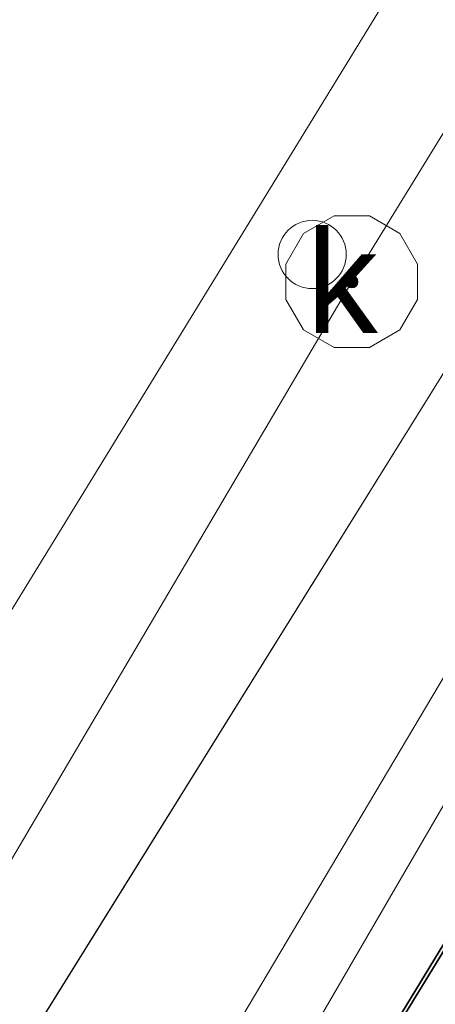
# Model space of a CAD drawing. Header units: millimetres. Extents: x 6505374 to 6517269, y 5595210 to 5612711.
# Tile 150 of 256: x 6513735 to 6513738, y 5608932 to 5608939. Entities that reach past the tile are written whole.
import ezdxf
from ezdxf.enums import TextEntityAlignment as Align

# ---------------------------------------------------------------- set-up
doc = ezdxf.new("R2010")
doc.units = ezdxf.units.MM
for name, pattern in [('EGBK02', [4, 1.5, -0.5, 1.5, -0.5]), ('EGBU01', [2, 0.5, -0.5, 0.5, -0.5]), ('OTKJ_A05', [2, 1.5, -0.5])]:
    doc.linetypes.add(name, pattern=pattern)
for name, color, linetype, lineweight in [('Działki', 18, 'Continuous', 0), ('Komunikacja (linie)', 18, 'Continuous', 0), ('Komunikacja (obszary)', 18, 'Continuous', 0), ('Ogrodzenia', 18, 'Continuous', 0), ('Przewody elektroenergetyczne', 1, 'Continuous', 0), ('Punkty o określonej wysokości', 1, 'Continuous', 0), ('Urządzenia towarzyszące (punkty)', 18, 'Continuous', 0)]:
    doc.layers.add(name, color=color, linetype=linetype, lineweight=lineweight)
for name, color, linetype, lineweight, true_color in [('Kontury klasyfikacyjne', 82, 'Continuous', 0, 0x24bc24), ('Przewody kanalizacyjne', 36, 'Continuous', 0, 0x803300), ('Urządzenia związane z siecią (obszary)', 36, 'Continuous', 0, 0x803300), ('Użytki gruntowe', 96, 'Continuous', 0, 0x008000)]:
    doc.layers.add(name, color=color, linetype=linetype, lineweight=lineweight, true_color=true_color)
doc.styles.add('DOMYSLNA_CZCIONKA', font='arial.ttf')

# ---------------------------------------------------------------- blocks, each defined once
blk = doc.blocks.new('SUPW_PO05')
at = {"color": 18, "linetype": 'Continuous', "lineweight": 18, "true_color": 0x0a0909}
blk.add_circle((0, 0), 0.5, dxfattribs=at)
blk = doc.blocks.new('SUPS01_03')
at = {"lineweight": 18, "true_color": 0xff0000}
h = blk.add_hatch(color=1, dxfattribs=at)
h.dxf.hatch_style = 1
h.paths.add_polyline_path([(0.09, 0, 1), (-0.09, 0, 1)])
at = {"color": 18, "lineweight": 18, "true_color": 0x0a0909}
blk.add_circle((0, 0), 0.09, dxfattribs=at)

msp = doc.modelspace()

# ---------------------------------------------------------------- linework, layer by layer
at = {"layer": 'Działki', "color": 18, "linetype": 'Continuous', "lineweight": 25, "true_color": 0x000000, "flags": 128}
msp.add_lwpolyline([(6513728.405, 5608916.3594), (6513755.1102, 5608899.2949), (6513783.3817, 5608852.6783), (6513791.8663, 5608829.6222), (6513820.0039, 5608848.1162), (6513791.39, 5608894.48), (6513778.37, 5608912.46), (6513771.44, 5608922.03), (6513760.23, 5608931.63), (6513768.11, 5608939.93), (6513784.59, 5608952.83), (6513764.5392, 5608969.4834), (6513755.4757, 5608960.496), (6513728.405, 5608916.3594)], close=True, dxfattribs=at)
msp.add_lwpolyline([(6513622.9656, 5608809.8316), (6513664.703, 5608840.3867), (6513689.38, 5608863.33), (6513691.94, 5608866.97), (6513698.77, 5608874.88), (6513709.41, 5608888.11), (6513723.5081, 5608910.2019), (6513728.405, 5608916.3594), (6513755.4757, 5608960.496), (6513752.5799, 5608969.0493), (6513746.0475, 5608963.7667), (6513741.0079, 5608954.6266), (6513725.451, 5608927.7842), (6513720.2949, 5608919.1763), (6513708.89, 5608894.18), (6513700.3362, 5608888.8574), (6513675.328, 5608862.569), (6513647.4649, 5608839.5014), (6513645.2696, 5608838.0314), (6513628.9908, 5608826.034)], dxfattribs=at)
at = {"layer": 'Komunikacja (linie)', "color": 18, "linetype": 'Continuous', "lineweight": 18, "true_color": 0x000000, "flags": 128}
msp.add_lwpolyline([(6513524.2128, 5608738.5505), (6513532.19, 5608743.9), (6513550.33, 5608755.9), (6513559.4, 5608762.49), (6513572.35, 5608772.18), (6513588.76, 5608784.7), (6513601.3402, 5608794.5359), (6513605.95, 5608798.14), (6513617.7, 5608808.92), (6513643.89, 5608829.06), (6513662.29, 5608843.53), (6513678.92, 5608857.43), (6513690.43, 5608867.82), (6513708.5, 5608888.72), (6513716.31, 5608901.39), (6513752.19, 5608959.04), (6513754.76, 5608962.59), (6513759.04, 5608966.97), (6513775.6, 5608983.38)], dxfattribs=at)
at = {"layer": 'Komunikacja (obszary)', "color": 18, "linetype": 'OTKJ_A05', "lineweight": 18, "true_color": 0x000000, "flags": 128}
msp.add_lwpolyline([(6513380.66, 5608706.23), (6513386.09, 5608700.49), (6513416.6, 5608701.99), (6513421.58, 5608702.29), (6513423.62, 5608702.5), (6513444.65, 5608706.77), (6513463.87, 5608711.04), (6513464.51, 5608709.41), (6513465.2815, 5608709.3761), (6513465.6281, 5608707.7724), (6513468.9345, 5608685.0408), (6513473.0317, 5608658.9962), (6513477.1661, 5608636.3056), (6513480.0248, 5608618.9814), (6513493.2773, 5608531.4461), (6513493.9187, 5608527.5723), (6513497.4307, 5608506.4932), (6513500.2177, 5608491.0132), (6513502.2192, 5608480.423), (6513510.0473, 5608450.9669), (6513511.3653, 5608444.3199), (6513514.5829, 5608430.1573), (6513517.03, 5608417.07), (6513520.47, 5608418.05), (6513517.6232, 5608428.9159), (6513511.992, 5608452.5874), (6513509.9212, 5608461.7), (6513503.714, 5608485.9715), (6513501.4844, 5608498.7659), (6513498.8749, 5608512.5484), (6513496.493, 5608527.3128), (6513482.5735, 5608618.9125), (6513477.4072, 5608649.2213), (6513471.2421, 5608687.7961), (6513468.1079, 5608709.4256), (6513468.51, 5608710.55), (6513468.77, 5608711.83), (6513469.18, 5608712.44), (6513469.78, 5608712.72), (6513477.14, 5608714.88), (6513488.92, 5608718.62), (6513504.11, 5608724.76), (6513515.37, 5608730.62), (6513523.9194, 5608738.2874), (6513532.1945, 5608743.9045), (6513550.33, 5608755.9), (6513559.4, 5608762.49), (6513572.35, 5608772.18), (6513588.76, 5608784.7), (6513601.3402, 5608794.5359), (6513605.95, 5608798.14), (6513617.6991, 5608808.9199), (6513643.8904, 5608829.0575), (6513662.2949, 5608843.5287), (6513678.9181, 5608857.4342), (6513690.4256, 5608867.822), (6513708.4967, 5608888.7154), (6513716.3073, 5608901.3931), (6513752.1936, 5608959.0378), (6513754.7602, 5608962.587), (6513759.0405, 5608966.9701), (6513775.5974, 5608983.3805), (6513772.032, 5608985.9588), (6513755.151, 5608969.7828), (6513747.7496, 5608962.449), (6513735.82, 5608943.739), (6513731.211, 5608936.031), (6513712.823, 5608903.9129), (6513704.6434, 5608891.7488), (6513686.212, 5608870.8691), (6513676.3504, 5608861.3801), (6513648.0058, 5608838.5161), (6513614.6176, 5608813.1085), (6513601.92, 5608803.07), (6513601.7088, 5608802.9074), (6513585.1, 5608790.12), (6513568.49, 5608777.51), (6513555.85, 5608767.95), (6513546.8457, 5608761.1785), (6513529.2314, 5608747.9321), (6513520.4427, 5608742.3219), (6513511.99, 5608736.34), (6513501.66, 5608730.4), (6513486.92, 5608725.27), (6513475.24, 5608721.37), (6513465.63, 5608718.18), (6513461.67, 5608717.24), (6513443.24, 5608712.94), (6513424.84, 5608708.5), (6513404.31, 5608706.99), (6513380.66, 5608706.23)], close=True, dxfattribs=at)
at = {"layer": 'Komunikacja (obszary)', "color": 7, "linetype": 'Continuous', "lineweight": 18, "true_color": 0xffffff, "flags": 128}
msp.add_lwpolyline([(6513643.8904, 5608829.0575), (6513662.2949, 5608843.5287), (6513678.9181, 5608857.4342), (6513690.4256, 5608867.822), (6513708.4967, 5608888.7154), (6513716.3073, 5608901.3931), (6513752.1936, 5608959.0378), (6513754.7602, 5608962.587), (6513759.0405, 5608966.9701), (6513775.5974, 5608983.3805), (6513772.032, 5608985.9588), (6513755.151, 5608969.7828), (6513747.7496, 5608962.449), (6513735.82, 5608943.739), (6513731.211, 5608936.031), (6513712.823, 5608903.9129), (6513704.6434, 5608891.7488), (6513686.212, 5608870.8691), (6513676.3504, 5608861.3801), (6513648.0058, 5608838.5161), (6513614.6176, 5608813.1085)], dxfattribs=at)
at = {"layer": 'Kontury klasyfikacyjne', "color": 82, "linetype": 'EGBK02', "lineweight": 18, "true_color": 0x24bc24, "flags": 128}
msp.add_lwpolyline([(6513728.405, 5608916.3594), (6513723.5081, 5608910.2019), (6513709.41, 5608888.11), (6513698.77, 5608874.88), (6513691.94, 5608866.97), (6513701.66, 5608855.12), (6513711.09, 5608862.28), (6513725.71, 5608873.69), (6513730.72, 5608881.73), (6513735.09, 5608888.74), (6513750.3861, 5608871.9768), (6513754.2898, 5608864.4053), (6513754.6305, 5608864.5909), (6513758.29, 5608866.39), (6513764.2611, 5608870.1252), (6513765.8955, 5608871.0466), (6513767.47, 5608868.0535), (6513769.5878, 5608869.1696), (6513767.9795, 5608872.2214), (6513770.6156, 5608873.7282), (6513781.3696, 5608855.996), (6513804.0886, 5608874.3155), (6513799.5138, 5608896.1205), (6513791.39, 5608894.48), (6513778.37, 5608912.46), (6513771.44, 5608922.03), (6513760.23, 5608931.63), (6513768.11, 5608939.93), (6513784.59, 5608952.83), (6513787.1572, 5608956.3216), (6513786.6551, 5608977.8483), (6513780.1034, 5608981.7791), (6513777.2285, 5608982.0857), (6513764.5392, 5608969.4834), (6513755.4757, 5608960.496), (6513745.6118, 5608944.4136), (6513728.405, 5608916.3594)], close=True, dxfattribs=at)
at = {"layer": 'Kontury klasyfikacyjne', "color": 7, "linetype": 'Continuous', "lineweight": 18, "true_color": 0xffffff, "flags": 128}
msp.add_lwpolyline([(6513745.6118, 5608944.4136), (6513728.405, 5608916.3594), (6513728.405, 5608916.3594), (6513723.5081, 5608910.2019), (6513709.41, 5608888.11), (6513698.77, 5608874.88), (6513691.94, 5608866.97), (6513701.66, 5608855.12), (6513711.09, 5608862.28), (6513725.71, 5608873.69), (6513730.72, 5608881.73), (6513735.09, 5608888.74), (6513750.3861, 5608871.9768)], dxfattribs=at)
at = {"layer": 'Ogrodzenia', "color": 18, "linetype": 'Continuous', "lineweight": 35, "true_color": 0x000000, "flags": 128}
msp.add_lwpolyline([(6513728.2, 5608915.97), (6513746.54, 5608946.07), (6513752.66, 5608956.97), (6513765.27, 5608969.32)], dxfattribs=at)
at = {"layer": 'Przewody elektroenergetyczne', "color": 1, "linetype": 'Continuous', "lineweight": 18, "true_color": 0xff0000, "flags": 128}
msp.add_lwpolyline([(6513750.16, 5608953.97), (6513730.36, 5608919.94), (6513728.71, 5608919.69), (6513727.18, 5608920.36), (6513723.3, 5608922.8), (6513722.44, 5608922.71), (6513721.95, 5608922.24), (6513707.35, 5608897.76), (6513704.15, 5608892.88), (6513703.15, 5608892.46), (6513701.99, 5608892.78), (6513694.0948, 5608902.829), (6513692.4176, 5608904.0506), (6513689.7189, 5608901.8996)], dxfattribs=at)
at = {"layer": 'Przewody kanalizacyjne', "color": 36, "linetype": 'Continuous', "lineweight": 18, "true_color": 0x803300, "flags": 128}
for points in [[(6513502.48, 5608727.27), (6513519.58, 5608737.33), (6513541.65, 5608752.09), (6513559.46, 5608765.12), (6513594.16, 5608791.96), (6513621.58, 5608813.06), (6513655.43, 5608840.86), (6513686.09, 5608867.15), (6513698.3, 5608880.56), (6513722.77, 5608914.85), (6513752.58, 5608963.42), (6513780.28, 5608989.38), (6513816.35, 5609027.91), (6513853.06, 5609068.02), (6513886.07, 5609104.94)], [(6513655.74, 5608839.09), (6513686.81, 5608866.25), (6513699.12, 5608879.71), (6513707.59, 5608891.31), (6513714.09, 5608900.55), (6513723.48, 5608913.28), (6513726.62, 5608918.75), (6513737.36, 5608936.96), (6513753.44, 5608963.09)], [(6513751.3756, 5608957.2443), (6513750.6519, 5608955.78), (6513740.5536, 5608938.3099), (6513732.5927, 5608924.896), (6513709.0804, 5608889.0974), (6513706.9137, 5608886.0706), (6513699.0494, 5608877.2487), (6513689.052, 5608864.8614), (6513681.0407, 5608855.3521), (6513673.8036, 5608849.9832), (6513654.2801, 5608834.701), (6513653.7247, 5608834.1877)]]:
    msp.add_lwpolyline(points, dxfattribs=at)
at = {"layer": 'Urządzenia związane z siecią (obszary)', "color": 36, "linetype": 'Continuous', "lineweight": 18, "true_color": 0x803300, "flags": 128}
msp.add_lwpolyline([(6513737.4894, 5608936.477), (6513737.7136, 5608936.6064), (6513737.843, 5608936.8306), (6513737.843, 5608937.0894), (6513737.7136, 5608937.3136), (6513737.4894, 5608937.443), (6513737.2306, 5608937.443), (6513737.0064, 5608937.3136), (6513736.877, 5608937.0894), (6513736.877, 5608936.8306), (6513737.0064, 5608936.6064), (6513737.2306, 5608936.477), (6513737.4894, 5608936.477)], close=True, dxfattribs=at)
at = {"layer": 'Użytki gruntowe', "color": 96, "linetype": 'EGBU01', "lineweight": 18, "true_color": 0x008000, "flags": 128}
for points in [[(6514018.346, 5608437.7503), (6513994.1752, 5608436.1452), (6513968.8582, 5608431.9835), (6513947.4182, 5608428.1456), (6513922.0751, 5608424.2842), (6513899.4121, 5608419.8087), (6513877.3659, 5608416.026), (6513875.3605, 5608415.6821), (6513873.2729, 5608415.3298), (6513852.6354, 5608411.8054), (6513848.2625, 5608410.9811), (6513830.6935, 5608408.0585), (6513829.38, 5608407.84), (6513825.94, 5608407.17), (6513806.5888, 5608403.3929), (6513787.1025, 5608399.8545), (6513765.3417, 5608396.308), (6513757.5419, 5608434.3528), (6513754.5344, 5608433.9571), (6513762.6068, 5608395.8365), (6513744.8254, 5608392.7969), (6513732.0216, 5608390.2283), (6513728.4287, 5608389.5042), (6513718.8357, 5608387.8651), (6513696.39, 5608384.03), (6513668.15, 5608379.13), (6513648.46, 5608375.59), (6513640.95, 5608374.29), (6513635.1254, 5608372.8464), (6513619.1817, 5608369.9841), (6513613.609, 5608371.5349), (6513580.0835, 5608380.6479), (6513552.3615, 5608388.8159), (6513525.84, 5608397.69), (6513519.67, 5608426.09), (6513519.1173, 5608428.1639), (6513507.3066, 5608472.4788), (6513505.47, 5608479.37), (6513505.13, 5608480.66), (6513503.99, 5608486.42), (6513497.9993, 5608523.4923), (6513494.07, 5608523.34), (6513497.7912, 5608499.7396), (6513500.91, 5608479.96), (6513502.8991, 5608472.4898), (6513509.95, 5608446.01), (6513513.88, 5608431.27), (6513518.5, 5608400.24), (6513517.41, 5608400.6), (6513513.89, 5608401.76), (6513492.3, 5608408.18), (6513485.4188, 5608410.2229), (6513459.5792, 5608417.8941), (6513432.87, 5608425.55), (6513425.2, 5608427.78), (6513406.87, 5608433.38), (6513384.7202, 5608440.1881), (6513378.7428, 5608465.8393), (6513374.2674, 5608484.3671), (6513369.7166, 5608503.207), (6513365.8622, 5608518.6405), (6513360.4833, 5608540.1784), (6513360.0052, 5608540.0319), (6513364.3904, 5608519.4121), (6513368.5555, 5608499.8275), (6513372.163, 5608483.9751), (6513374.5344, 5608473.5543), (6513381.8518, 5608441.4001), (6513363.9139, 5608446.6736), (6513335.5713, 5608457.198), (6513325.4858, 5608460.8407), (6513321.5565, 5608463.1219), (6513312.5918, 5608470.6748), (6513289.1368, 5608497.6919), (6513301.9632, 5608517.3326), (6513305.0297, 5608526.5284), (6513305.3948, 5608528.784), (6513310.5348, 5608560.5432), (6513310.7643, 5608568.1467), (6513310.6455, 5608602.1109), (6513311.1229, 5608610.2331), (6513311.1096, 5608630.4177), (6513311.3345, 5608637.6009), (6513312.0018, 5608658.9091), (6513314.5117, 5608669.0781), (6513318.934, 5608676.146), (6513323.2459, 5608679.6575), (6513328.3228, 5608681.6474), (6513346.6461, 5608688.2469), (6513362.735, 5608694.0453), (6513386.2616, 5608699.5171), (6513394.3831, 5608699.8907), (6513404.2634, 5608700.3144), (6513422.98, 5608701.38), (6513447.2381, 5608706.0114), (6513465.72, 5608709.54), (6513467.74, 5608692.38), (6513468.54, 5608683.0401), (6513469.03, 5608677.32), (6513471.5, 5608662.9), (6513472.0862, 5608659.4785), (6513474.1095, 5608647.668), (6513476.84, 5608631.73), (6513480.4484, 5608609.3259), (6513484.31, 5608585.35), (6513493.45, 5608527.29), (6513497.5662, 5608527.2006), (6513481.0259, 5608630.8223), (6513476.8053, 5608657.5426), (6513475.5017, 5608665.7956), (6513474.9831, 5608669.0785), (6513473.7254, 5608676.9547), (6513468.7513, 5608710.374), (6513481.4615, 5608714.1749), (6513491.9998, 5608717.3249), (6513507.0021, 5608724.1256), (6513514.5872, 5608728.9587), (6513534.1123, 5608741.3998), (6513565.7808, 5608762.9586), (6513594.6597, 5608786.9092), (6513604.3025, 5608794.8977), (6513622.9656, 5608809.8316), (6513664.703, 5608840.3867), (6513689.38, 5608863.33), (6513691.94, 5608866.97), (6513698.77, 5608874.88), (6513709.41, 5608888.11), (6513723.5081, 5608910.2019), (6513728.405, 5608916.3594), (6513745.6118, 5608944.4136), (6513755.4757, 5608960.496), (6513764.5392, 5608969.4834), (6513777.2285, 5608982.0857), (6513780.1034, 5608981.7791), (6513786.6551, 5608977.8483), (6513800.47, 5608969.56), (6513826.2946, 5608952.7795), (6513828.71, 5608951.21), (6513831.64, 5608949.31), (6513834.1, 5608947.72), (6513846.72, 5608939.05), (6513865.9, 5608919.21), (6513894.65, 5608884.75), (6513916.95, 5608858.11), (6513927.46, 5608845.65), (6513939.13, 5608832.1), (6513941.31, 5608829.33), (6513953.42, 5608812.79), (6513962.5459, 5608797.9265), (6513962.5898, 5608797.855), (6513973.4599, 5608780.1505), (6513975.7359, 5608774.8451), (6513980.781, 5608763.0841), (6513991.4714, 5608739.2324), (6513992.3146, 5608737.0812), (6513998.1517, 5608715.6974), (6514000.0491, 5608708.7463), (6513999.5728, 5608696.2233), (6514002.3403, 5608671.1064), (6514002.4856, 5608669.7874), (6514004.7448, 5608649.244), (6514005.871, 5608635.1386), (6514006.12, 5608632.02), (6514010.64, 5608593.16), (6514011.346, 5608586.6596), (6514014.79, 5608554.95), (6514016.68, 5608537.5), (6514016.08, 5608505.5), (6514017.0394, 5608468.6099), (6514019.5833, 5608441.4434), (6514018.346, 5608437.7503)], [(6513728.405, 5608916.3594), (6513723.5081, 5608910.2019), (6513709.41, 5608888.11), (6513698.77, 5608874.88), (6513691.94, 5608866.97), (6513689.38, 5608863.33), (6513697.2, 5608852.1), (6513708.8268, 5608828.022), (6513710.0576, 5608822.0302), (6513713.1022, 5608807.2087), (6513719.5555, 5608775.7927), (6513745.3975, 5608781.8556), (6513738.6553, 5608812.7813), (6513749.3208, 5608815.7704), (6513741.1114, 5608836.1644), (6513734.3372, 5608852.9929), (6513754.2898, 5608864.4053), (6513754.6305, 5608864.5909), (6513758.29, 5608866.39), (6513764.2611, 5608870.1252), (6513765.8955, 5608871.0466), (6513767.47, 5608868.0535), (6513769.5878, 5608869.1696), (6513767.9795, 5608872.2214), (6513770.6156, 5608873.7282), (6513755.1102, 5608899.2949), (6513738.5368, 5608909.8852), (6513758.4605, 5608933.1233), (6513760.23, 5608931.63), (6513768.11, 5608939.93), (6513784.59, 5608952.83), (6513796.4218, 5608944.4717), (6513798.8432, 5608942.7012), (6513801.13, 5608945.19), (6513814.75, 5608935.85), (6513820.49, 5608944.09), (6513826.2946, 5608952.7795), (6513800.47, 5608969.56), (6513786.6551, 5608977.8483), (6513780.1034, 5608981.7791), (6513777.2285, 5608982.0857), (6513764.5392, 5608969.4834), (6513755.4757, 5608960.496), (6513745.6118, 5608944.4136), (6513728.405, 5608916.3594)]]:
    msp.add_lwpolyline(points, close=True, dxfattribs=at)
at = {"layer": 'Użytki gruntowe', "color": 7, "linetype": 'Continuous', "lineweight": 18, "true_color": 0xffffff, "flags": 128}
for points in [[(6513622.9656, 5608809.8316), (6513664.703, 5608840.3867), (6513689.38, 5608863.33), (6513691.94, 5608866.97), (6513698.77, 5608874.88), (6513709.41, 5608888.11), (6513723.5081, 5608910.2019), (6513728.405, 5608916.3594), (6513745.6118, 5608944.4136), (6513755.4757, 5608960.496), (6513764.5392, 5608969.4834), (6513777.2285, 5608982.0857), (6513780.1034, 5608981.7791), (6513786.6551, 5608977.8483), (6513800.47, 5608969.56), (6513826.2946, 5608952.7795), (6513828.71, 5608951.21), (6513831.64, 5608949.31), (6513834.1, 5608947.72), (6513846.72, 5608939.05)], [(6513745.6118, 5608944.4136), (6513728.405, 5608916.3594), (6513728.405, 5608916.3594), (6513723.5081, 5608910.2019), (6513709.41, 5608888.11), (6513698.77, 5608874.88), (6513691.94, 5608866.97), (6513689.38, 5608863.33), (6513697.2, 5608852.1), (6513708.8268, 5608828.022)]]:
    msp.add_lwpolyline(points, dxfattribs=at)

# ---------------------------------------------------------------- block references
at = {"layer": 'Punkty o określonej wysokości', "color": 1, "true_color": 0xff0000, "xscale": 0.5, "yscale": 0.5, "zscale": 0.5}
msp.add_blockref('SUPS01_03', (6513737.36, 5608936.96), dxfattribs=at)
at = {"layer": 'Urządzenia towarzyszące (punkty)', "color": 18, "true_color": 0x000000, "xscale": 0.5, "yscale": 0.5, "zscale": 0.5}
msp.add_blockref('SUPW_PO05', (6513737.07, 5608937.16), dxfattribs=at)

# ---------------------------------------------------------------- texts
at = {"layer": 'Urządzenia związane z siecią (obszary)', "color": 36, "true_color": 0x803300, "style": 'DOMYSLNA_CZCIONKA'}
msp.add_text('k', height=0.75, dxfattribs=at).set_placement((6513737.2884, 5608936.96), align=Align.MIDDLE_CENTER)

doc.saveas('drawing.dxf')
